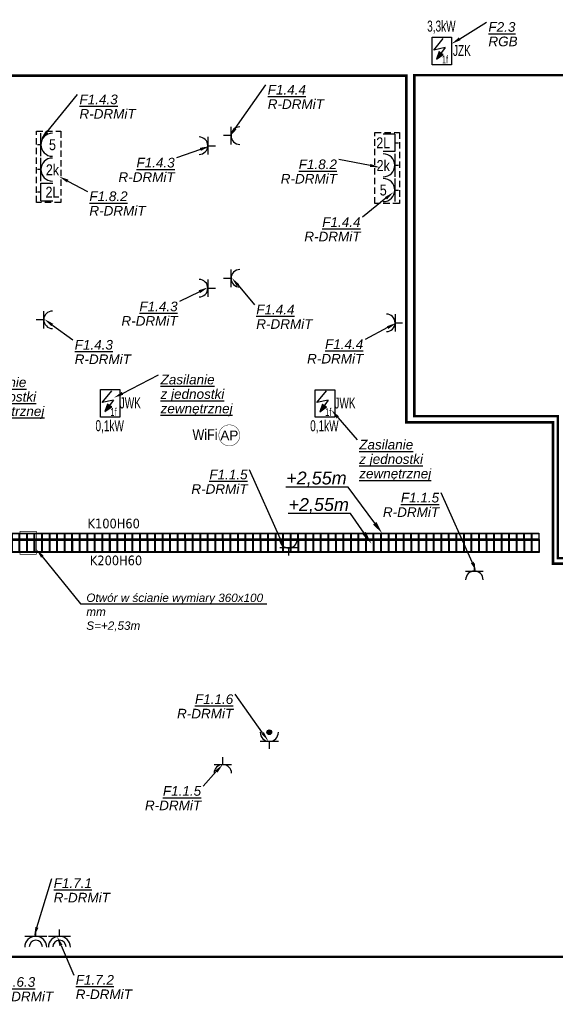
# Model space of a CAD drawing. Header units: millimetres. Extents: x 667417 to 821619, y 904330 to 1017710.
# Tile 8 of 13: x 692580 to 700898, y 905730 to 921028. Entities that reach past the tile are written whole.
import ezdxf
from ezdxf import colors
from ezdxf.entities.mleader import LeaderData, LeaderLine
from ezdxf.enums import TextEntityAlignment as Align
from ezdxf.math import Vec2, Vec3

# ---------------------------------------------------------------- set-up
doc = ezdxf.new("R2010")
doc.units = ezdxf.units.MM
doc.linetypes.add('DASHED', pattern=[0.75, 0.5, -0.25])
doc.linetypes.add('GAS_LINE', pattern=[19.05, 12.7, 0, -6.35])
for name, color, linetype in [('_IE_Adresacja obwodów', 246, 'Continuous'), ('_IE_Gniazda_230V_IP20', 5, 'Continuous'), ('_IE_Gniazda_230V_IP44', 5, 'Continuous'), ('_IE_Gniazda_230V_IP55', 5, 'Continuous'), ('_IE_Otworowanie', 1, 'Continuous'), ('_IE_Punkty zasilania IE', 5, 'Continuous'), ('_IE_Strefy oddziaływania rozdzielnic elektrycznych', 240, 'Continuous'), ('_IE_Trasy kablowe IE', 150, 'Continuous'), ('_IE_Trasy kablowe IE - Power cable tray', 150, 'Continuous'), ('_IE_Trasy kablowe IE opis', 150, 'Continuous'), ('_IE_Trasy kablowe IT', 94, 'Continuous'), ('_IE_Zestaw_PEL', 5, 'Continuous')]:
    doc.layers.add(name, color=color, linetype=linetype)
doc.layers.add('_IE_otworowanie_opisy', color=10, linetype='Continuous', lineweight=25)
doc.layers.add('_IT_LAN_Gniazdo WIFI', color=104, linetype='Continuous', lineweight=35)
doc.styles.add('ARIAL', font='arial-narrow_[pl.allfont.net].ttf', dxfattribs={"width": 0.8})
doc.styles.add('IE_Koordynacja_tylko trasy$0$Standard', font='arial.ttf')
doc.styles.get("Standard").update_dxf_attribs({"font": 'ARIAL.TTF'})

# ---------------------------------------------------------------- blocks, each defined once
blk = doc.blocks.new('*U902')
at = {"layer": '_IE_Gniazda_230V_IP20', "color": 5}
for p, q in [((13.6, -13.6), (-13.6, -13.6)), ((0, -13.6), (0, -25.3))]:
    blk.add_line(p, q, dxfattribs=at)
blk.add_arc((0, 0), 13.6, 180, 0, dxfattribs=at)
blk = doc.blocks.new('*U931')
at = {"layer": '_IE_Gniazda_230V_IP20', "color": 5}
for p, q in [((13.6, 13.6), (13.6, -13.6)), ((13.6, 0), (25.3, 0))]:
    blk.add_line(p, q, dxfattribs=at)
blk.add_arc((0, 0), 13.6, 270, 90, dxfattribs=at)
blk = doc.blocks.new('*U929')
at = {"layer": '_IE_Gniazda_230V_IP20', "color": 5}
for p, q in [((-13.6, 0), (-25.3, 0)), ((-13.6, -13.6), (-13.6, 13.6))]:
    blk.add_line(p, q, dxfattribs=at)
blk.add_arc((0, 0), 13.6, 90, 270, dxfattribs=at)
blk = doc.blocks.new('*U912')
at = {"layer": '_IE_Gniazda_230V_IP20', "color": 5}
for p, q in [((0, 13.6), (0, 25.3)), ((-13.6, 13.6), (13.6, 13.6))]:
    blk.add_line(p, q, dxfattribs=at)
blk.add_arc((0, 0), 13.6, 0, 180, dxfattribs=at)
blk = doc.blocks.new('*U2025')
at = {"layer": '_IE_Gniazda_230V_IP44'}
h = blk.add_hatch(color=256, dxfattribs=at)
edge = h.paths.add_edge_path()
edge.add_arc((0, -0.9), 4.34, 90, 450)
for p, q in [((14.1, -15), (-14.1, -15)), ((0, -15), (0, -26.7))]:
    blk.add_line(p, q, dxfattribs=at)
blk.add_circle((0, -0.9), 3.62, dxfattribs=at)
blk.add_arc((0, -0.9), 14.1, 180, 0, dxfattribs=at)
blk = doc.blocks.new('*U1223')
at = {"layer": '_IE_Gniazda_230V_IP20', "color": 5}
for p, q in [((-13.6, -13.6), (-13.6, 13.6)), ((-13.6, 0), (-25.3, 0))]:
    blk.add_line(p, q, dxfattribs=at)
blk.add_arc((0, 0), 13.6, 90, 270, dxfattribs=at)
blk = doc.blocks.new('*U1225')
at = {"layer": '_IE_Gniazda_230V_IP20', "color": 5}
for p, q in [((13.6, 13.6), (13.6, -13.6)), ((13.6, 0), (25.3, 0))]:
    blk.add_line(p, q, dxfattribs=at)
blk.add_arc((0, 0), 13.6, 270, 90, dxfattribs=at)
blk = doc.blocks.new('*U1496')
at = {"layer": '_IE_Zestaw_PEL', "color": 230, "linetype": 'DASHED', "ltscale": 20}
for p, q in [((55.3, 0), (55.3, 110.6)), ((55.3, 110.6), (93.4, 110.6)), ((93.4, 110.6), (93.4, 0)), ((93.4, 0), (55.3, 0))]:
    blk.add_line(p, q, dxfattribs=at)
at = {"layer": '_IE_Zestaw_PEL'}
for p, q in [((62.4, 71.7), (62.4, 107.5)), ((62.4, 89.6), (56.8, 89.6)), ((62.4, 33.2), (62.4, 69.1)), ((62.4, 51.1), (56.8, 51.1)), ((62.4, 16.1), (56.8, 16.1)), ((62.4, 2.7), (62.4, 29.8)), ((62.4, 29.8), (80.7, 29.8)), ((62.4, 2.7), (80.7, 2.7))]:
    blk.add_line(p, q, dxfattribs=at)
for centre in [(80.3, 89.6), (80.3, 51.1)]:
    blk.add_arc(centre, 17.9, 90, 270, dxfattribs=at)
at = {"layer": '_IE_Zestaw_PEL', "color": 240, "style": 'ARIAL', "flags": 12}
for tag, p in [('G', (80.3, 89.6)), ('K', (80.3, 51.1)), ('L', (80.3, 16.1))]:
    blk.add_attdef(tag, text='', height=17, dxfattribs=at).set_placement(p, align=Align.MIDDLE)
blk = doc.blocks.new('*U1757')
at = {"layer": '_IE_Zestaw_PEL', "color": 230, "linetype": 'DASHED', "ltscale": 20}
for p, q in [((17.2, -110.6), (17.2, 0)), ((17.2, 0), (55.3, 0)), ((55.3, 0), (55.3, -110.6)), ((55.3, -110.6), (17.2, -110.6))]:
    blk.add_line(p, q, dxfattribs=at)
at = {"layer": '_IE_Zestaw_PEL'}
for p, q in [((48.2, -2.7), (29.9, -2.7)), ((48.2, -2.7), (48.2, -29.8)), ((48.2, -29.8), (29.9, -29.8)), ((48.2, -16.1), (53.8, -16.1)), ((48.2, -33.2), (48.2, -69.1)), ((48.2, -51.1), (53.8, -51.1)), ((48.2, -71.7), (48.2, -107.5)), ((48.2, -89.6), (53.8, -89.6))]:
    blk.add_line(p, q, dxfattribs=at)
for centre in [(30.2, -51.1), (30.2, -89.6)]:
    blk.add_arc(centre, 17.9, 270, 90, dxfattribs=at)
at = {"layer": '_IE_Zestaw_PEL', "color": 240, "style": 'ARIAL', "flags": 12}
for tag, p in [('L2', (30.2, -16.1)), ('K2', (30.2, -51.1)), ('G2', (30.2, -89.6))]:
    blk.add_attdef(tag, text='', height=17, dxfattribs=at).set_placement(p, align=Align.MIDDLE)
blk = doc.blocks.new('*U900')
at = {"layer": '_IE_Gniazda_230V_IP55', "color": 170}
for p, q in [((0, 53.1), (0, 63.6)), ((-17.2, 53.1), (17.2, 53.2))]:
    blk.add_line(p, q, dxfattribs=at)
for centre, radius in [((0, 36), 17.2), ((0, 36.5), 10.3)]:
    blk.add_arc(centre, radius, 0.0343, 180.0343, dxfattribs=at)
blk = doc.blocks.new('*U2904')
at = {"layer": '_IT_LAN_Gniazdo WIFI', "color": 94, "linetype": 'ByBlock', "ltscale": 0.2, "const_width": 6.41}
blk.add_lwpolyline([(0, 163, 1), (0, -163, 1)], format="xyb", close=True, dxfattribs=at)
at = {"layer": '_IT_LAN_Gniazdo WIFI', "color": 94, "linetype": 'ByBlock', "ltscale": 0.2, "insert": (0, 0), "char_height": 150, "width": 47.09, "attachment_point": 5}
blk.add_mtext('AP', dxfattribs=at)
at = {"layer": '_IT_LAN_Gniazdo WIFI', "color": 240, "style": 'ARIAL', "flags": 12}
blk.add_attdef('WIFI', (-189, 177), '', height=170, dxfattribs=at)
blk = doc.blocks.new('*U2924')
h = blk.add_hatch()
h.set_pattern_fill('JIS_LC_8A', color=256, scale=15, angle=45)
h.set_pattern_definition([(90, (-6963.82, 50), (-117, 2e-14), []), (90, (-6953.21, 60.61), (-117, 2e-14), [])])
h.paths.add_polyline_path([(-9039, 92), (9039, 92), (9039, -92), (-9039, -92)])
for points in [[(-9039, 100), (9039, 100), (9039, -100), (-9039, -100)], [(-9039, 92), (9039, 92), (9039, -92), (-9039, -92)]]:
    blk.add_lwpolyline(points, close=True)
blk = doc.blocks.new('*U3269')
h = blk.add_hatch()
h.set_pattern_fill('JIS_LC_8A', color=256, scale=15, angle=45)
h.set_pattern_definition([(90, (8590.44, 2e-13), (-117, 2e-14), []), (90, (8601.04, 10.61), (-117, 2e-14), [])])
h.paths.add_polyline_path([(-9139, 42), (9139, 42), (9139, -42), (-9139, -42)])
for points in [[(-9139, 50), (9139, 50), (9139, -50), (-9139, -50)], [(-9139, 42), (9139, 42), (9139, -42), (-9139, -42)]]:
    blk.add_lwpolyline(points, close=True)
blk = doc.blocks.new('*U3255')
at = {"layer": '_IE_Punkty zasilania IE'}
blk.add_hatch(color=94, dxfattribs=at).paths.add_polyline_path([(6.8, 8.7), (17.3, 16.3), (13.7, 18), (11, 20.6)])
at = {"layer": '_IE_Punkty zasilania IE', "color": 0}
for p, q in [((0, 42.9), (30.1, 42.9)), ((0, 0), (0, 42.9)), ((30.1, 42.9), (30.1, 0)), ((30.1, 0), (0, 0))]:
    blk.add_line(p, q, dxfattribs=at)
at = {"layer": '_IE_Punkty zasilania IE', "color": 94}
for p, q in [((2.5, 23), (17.3, 41)), ((20.2, 26.8), (2.5, 23)), ((20.2, 26.8), (6.8, 8.7)), ((11, 20.6), (6.8, 8.7)), ((6.8, 8.7), (17.3, 16.3)), ((13.7, 18), (11, 20.6)), ((17.3, 16.3), (13.7, 18))]:
    blk.add_line(p, q, dxfattribs=at)
at = {"layer": '_IE_Punkty zasilania IE', "color": 0, "insert": (15.3, 14.2), "char_height": 12, "attachment_point": 1, "style": 'ARIAL'}
blk.add_mtext_dynamic_manual_height_columns('1f', width=17.611, gutter_width=100, heights=[0], dxfattribs=at)
at = {"layer": '_IE_Punkty zasilania IE', "color": 0, "style": 'ARIAL', "width": 0.8, "flags": 12}
blk.add_attdef('URZADZENIE', text='', height=17, dxfattribs=at).set_placement((15, 47.9), align=Align.CENTER)

msp = doc.modelspace()

# ---------------------------------------------------------------- linework, layer by layer
at = {"layer": '_IE_Otworowanie', "color": 1, "const_width": 10}
msp.add_lwpolyline([(692587, 912721), (692837, 912721), (692837, 913081), (692587, 913081)], close=True, dxfattribs=at)
at = {"layer": '_IE_Strefy oddziaływania rozdzielnic elektrycznych', "linetype": 'DASHED', "ltscale": 100, "const_width": 40}
for points in [[(674462, 920158), (698583, 920158), (698583, 914771), (700863, 914771), (700863, 912577), (704561, 912577), (704561, 906468), (674462, 906468)], [(698709, 920167), (728773, 920167), (728773, 906470), (704696, 906470), (704696, 912661), (700937, 912661), (700937, 914868), (698709, 914868)]]:
    msp.add_lwpolyline(points, close=True, dxfattribs=at)

# ---------------------------------------------------------------- block references
at = {"layer": '_IE_Gniazda_230V_IP20', "xscale": 10, "yscale": 10, "zscale": 10}
for name, p in [('*U1223', (695998, 919227)), ('*U1225', (695366, 919070)), ('*U1223', (695998, 917009)), ('*U1225', (695366, 916856)), ('*U929', (693090, 916366)), ('*U931', (698274, 916318)), ('*U902', (696755, 912956)), ('*U912', (699642, 912325)), ('*U912', (695734, 909319))]:
    msp.add_blockref(name, p, dxfattribs=at)
at = {"layer": '_IE_Gniazda_230V_IP44', "xscale": 10, "yscale": 10, "zscale": 10}
msp.add_blockref('*U2025', (696456, 909965), dxfattribs=at)
at = {"layer": '_IE_Gniazda_230V_IP55', "linetype": 'GAS_LINE', "xscale": 10, "yscale": 10, "zscale": 10}
for p in [(692830, 906256), (693197, 906256)]:
    msp.add_blockref('*U900', p, dxfattribs=at)
at = {"layer": '_IE_Punkty zasilania IE'}
ref = msp.add_blockref('*U3255', (698985, 920327), dxfattribs=dict(at, xscale=10, yscale=10, zscale=10))
ref.add_attrib('URZADZENIE', 'JZK', dxfattribs={"color": 0, "height": 170, "style": 'ARIAL', "width": 0.8, "flags": 12}).set_placement((699447, 920465), align=Align.CENTER)
ref.add_attrib('MOC', '3,3kW', dxfattribs={"color": 0, "height": 170, "style": 'ARIAL', "width": 0.8, "flags": 12}).set_placement((699129, 920844), align=Align.CENTER)
ref = msp.add_blockref('*U3255', (693836, 914851), dxfattribs=dict(at, xscale=10, yscale=10, zscale=10))
ref.add_attrib('URZADZENIE', 'JWK', dxfattribs={"color": 0, "height": 170, "style": 'ARIAL', "width": 0.8, "flags": 12}).set_placement((694298, 914989), align=Align.CENTER)
ref.add_attrib('MOC', '0,1kW', dxfattribs={"color": 0, "height": 170, "style": 'ARIAL', "width": 0.8, "flags": 12}).set_placement((693978, 914635), align=Align.CENTER)
ref = msp.add_blockref('*U3255', (697171, 914850), dxfattribs=dict(at, xscale=10, yscale=10, zscale=10))
ref.add_attrib('URZADZENIE', 'JWK', dxfattribs={"color": 0, "height": 170, "style": 'ARIAL', "width": 0.8, "flags": 12}).set_placement((697632, 914988), align=Align.CENTER)
ref.add_attrib('MOC', '0,1kW', dxfattribs={"color": 0, "height": 170, "style": 'ARIAL', "width": 0.8, "flags": 12}).set_placement((697312, 914634), align=Align.CENTER)
at = {"layer": '_IE_Trasy kablowe IE', "rotation": 180}
msp.add_blockref('*U2924', (691608, 912851), dxfattribs=at)
at = {"layer": '_IE_Trasy kablowe IT'}
msp.add_blockref('*U3269', (691504, 913001), dxfattribs=at)
at = {"layer": '_IE_Zestaw_PEL', "xscale": 10, "yscale": 10, "zscale": 10}
for name, p, values in [('*U1496', (692286, 918189), {'L': '2L', 'G': '5', 'K': '2k'}), ('*U1757', (697924, 919277), {'L2': '2L', 'G2': '5', 'K2': '2k'})]:
    msp.add_blockref(name, p, dxfattribs=at).add_auto_attribs(values)
at = {"layer": '_IT_LAN_Gniazdo WIFI'}
ref = msp.add_blockref('*U2904', (695836, 914570), dxfattribs=at)
ref.add_attrib('WIFI', 'WiFi', (695263, 914496), dxfattribs={"color": 240, "height": 170, "style": 'ARIAL', "flags": 12})

# ---------------------------------------------------------------- texts
at = {"layer": '_IE_Trasy kablowe IE opis', "insert": (693670, 912702), "char_height": 150, "attachment_point": 1}
msp.add_mtext('{\\fTahoma|b0|i0|c238|p34;K200H60}', dxfattribs=at)
at = {"layer": '_IE_Trasy kablowe IT', "insert": (693634, 913275), "char_height": 150, "attachment_point": 1}
msp.add_mtext('{\\fTahoma|b0|i0|c238|p34;K100H60}', dxfattribs=at)

# ---------------------------------------------------------------- leaders
at = {"layer": '_IE_Adresacja obwodów'}
ml = msp.add_multileader_mtext('Standard', dxfattribs=at)
ml.set_content('{\\L\\fArial|b0|i1|c238|p34;F2.3\\P\\lRGB}', color=256)
ml.set_leader_properties()
ml.build(insert=Vec2(0, 0))
ml.multileader.update_dxf_attribs({"has_dogleg": 0, "has_text_frame": 1, "text_left_attachment_type": 0, "text_right_attachment_type": 0, "dogleg_length": 0, "arrow_head_size": 150})
ctx = ml.context
ctx.base_point, ctx.char_height, ctx.arrow_head_size, ctx.landing_gap_size, ctx.plane_origin = Vec3(699829, 920991), 150, 150, 30, Vec3(696905, 914175)
ctx.left_attachment, ctx.right_attachment = 0, 0
notes = []
notes.append((ctx, [(0, (1, 1, 0), (699829, 920991), (1, 0), 0, [(0, [(699286, 920652)], 0, [])])]))
ctx.mtext.insert, ctx.mtext.width, ctx.mtext.line_spacing_factor, ctx.mtext.flow_direction = Vec3(699859, 920991), 800, 0.9, 5
ml = msp.add_multileader_mtext('Standard', dxfattribs=at)
ml.set_content('{\\L\\fArial|b0|i1|c238|p34;F1.4.4\\P\\lR-DRMiT}', color=256)
ml.set_leader_properties()
ml.build(insert=Vec2(0, 0))
ml.multileader.update_dxf_attribs({"has_dogleg": 0, "has_text_frame": 1, "text_left_attachment_type": 0, "text_right_attachment_type": 0, "dogleg_length": 0, "arrow_head_size": 150})
ctx = ml.context
ctx.base_point, ctx.char_height, ctx.arrow_head_size, ctx.landing_gap_size, ctx.plane_origin = Vec3(696402, 920016), 150, 150, 30, Vec3(693437, 912040)
ctx.left_attachment, ctx.right_attachment = 0, 0
notes.append((ctx, [(0, (1, 1, 0), (696402, 920016), (1, 0), 0, [(0, [(695843, 919216)], 0, [])])]))
ctx.mtext.insert, ctx.mtext.width, ctx.mtext.line_spacing_factor, ctx.mtext.flow_direction = Vec3(696432, 920016), 800, 0.9, 5
ml = msp.add_multileader_mtext('Standard', dxfattribs=at)
ml.set_content('{\\L\\fArial|b0|i1|c238|p34;F1.4.3\\P\\lR-DRMiT}', color=256)
ml.set_leader_properties()
ml.build(insert=Vec2(0, 0))
ml.multileader.update_dxf_attribs({"has_dogleg": 0, "has_text_frame": 1, "text_left_attachment_type": 0, "text_right_attachment_type": 0, "dogleg_length": 0, "arrow_head_size": 150})
ctx = ml.context
ctx.base_point, ctx.char_height, ctx.arrow_head_size, ctx.landing_gap_size, ctx.plane_origin = Vec3(693478, 919865), 150, 150, 30, Vec3(690609, 911925)
ctx.left_attachment, ctx.right_attachment = 0, 0
notes.append((ctx, [(0, (1, 1, 0), (693478, 919865), (1, 0), 0, [(0, [(692907, 919167)], 0, [])])]))
ctx.mtext.insert, ctx.mtext.width, ctx.mtext.line_spacing_factor, ctx.mtext.flow_direction = Vec3(693508, 919865), 800, 0.9, 5
ml = msp.add_multileader_mtext('Standard', dxfattribs=at)
ml.set_content('{\\L\\fArial|b0|i1|c238|p34;F1.4.3\\P\\lR-DRMiT}', color=256)
ml.set_leader_properties()
ml.build(insert=Vec2(0, 0))
ml.multileader.update_dxf_attribs({"has_dogleg": 0, "has_text_frame": 1, "text_left_attachment_type": 0, "text_right_attachment_type": 0, "dogleg_length": 0, "arrow_head_size": 150})
ctx = ml.context
ctx.base_point, ctx.char_height, ctx.arrow_head_size, ctx.landing_gap_size, ctx.plane_origin = Vec3(694075, 918882), 150, 150, 30, Vec3(691357, 910845)
ctx.left_attachment, ctx.right_attachment, ctx.text_align_type = 0, 0, 2
notes.append((ctx, [(0, (1, 1, 0), (695017, 918882), (-1, 0), 0, [(0, [(695527, 919063)], 0, [])])]))
ctx.mtext.insert, ctx.mtext.width, ctx.mtext.alignment, ctx.mtext.line_spacing_factor, ctx.mtext.flow_direction = Vec3(694987, 918882), 800, 3, 0.9, 5
ml = msp.add_multileader_mtext('Standard', dxfattribs=at)
ml.set_content('{\\L\\fArial|b0|i1|c238|p34;F1.8.2\\P\\lR-DRMiT}', color=256)
ml.set_leader_properties()
ml.build(insert=Vec2(0, 0))
ml.multileader.update_dxf_attribs({"has_dogleg": 0, "has_text_frame": 1, "text_left_attachment_type": 0, "text_right_attachment_type": 0, "dogleg_length": 0, "arrow_head_size": 150})
ctx = ml.context
ctx.base_point, ctx.char_height, ctx.arrow_head_size, ctx.landing_gap_size, ctx.plane_origin = Vec3(696594, 918856), 150, 150, 30, Vec3(693513, 911872)
ctx.left_attachment, ctx.right_attachment, ctx.text_align_type = 0, 0, 2
notes.append((ctx, [(0, (1, 1, 0), (697537, 918856), (-1, 0), 0, [(0, [(698170, 918735)], 0, [])])]))
ctx.mtext.insert, ctx.mtext.width, ctx.mtext.alignment, ctx.mtext.line_spacing_factor, ctx.mtext.flow_direction = Vec3(697507, 918856), 800, 3, 0.9, 5
ml = msp.add_multileader_mtext('Standard', dxfattribs=at)
ml.set_content('{\\L\\fArial|b0|i1|c238|p34;F1.8.2\\P\\lR-DRMiT}', color=256)
ml.set_leader_properties()
ml.build(insert=Vec2(0, 0))
ml.multileader.update_dxf_attribs({"has_dogleg": 0, "has_text_frame": 1, "text_left_attachment_type": 0, "text_right_attachment_type": 0, "dogleg_length": 0, "arrow_head_size": 150})
ctx = ml.context
ctx.base_point, ctx.char_height, ctx.arrow_head_size, ctx.landing_gap_size, ctx.plane_origin = Vec3(693632, 918360), 150, 150, 30, Vec3(690551, 911375)
ctx.left_attachment, ctx.right_attachment = 0, 0
notes.append((ctx, [(0, (1, 1, 0), (693632, 918360), (1, 0), 0, [(0, [(693194, 918591)], 0, [])])]))
ctx.mtext.insert, ctx.mtext.width, ctx.mtext.line_spacing_factor, ctx.mtext.flow_direction = Vec3(693662, 918360), 800, 0.9, 5
ml = msp.add_multileader_mtext('Standard', dxfattribs=at)
ml.set_content('{\\L\\fArial|b0|i1|c238|p34;F1.4.4\\P\\lR-DRMiT}', color=256)
ml.set_leader_properties()
ml.build(insert=Vec2(0, 0))
ml.multileader.update_dxf_attribs({"has_dogleg": 0, "has_text_frame": 1, "text_left_attachment_type": 0, "text_right_attachment_type": 0, "dogleg_length": 0, "arrow_head_size": 150})
ctx = ml.context
ctx.base_point, ctx.char_height, ctx.arrow_head_size, ctx.landing_gap_size, ctx.plane_origin = Vec3(696960, 917959), 150, 150, 30, Vec3(693911, 910014)
ctx.left_attachment, ctx.right_attachment, ctx.text_align_type = 0, 0, 2
notes.append((ctx, [(0, (1, 1, 0), (697903, 917959), (-1, 0), 0, [(0, [(698384, 918347)], 0, [])])]))
ctx.mtext.insert, ctx.mtext.width, ctx.mtext.alignment, ctx.mtext.line_spacing_factor, ctx.mtext.flow_direction = Vec3(697873, 917959), 800, 3, 0.9, 5
ml = msp.add_multileader_mtext('Standard', dxfattribs=at)
ml.set_content('{\\L\\fArial|b0|i1|c238|p34;F1.4.4\\P\\lR-DRMiT}', color=256)
ml.set_leader_properties()
ml.build(insert=Vec2(0, 0))
ml.multileader.update_dxf_attribs({"has_dogleg": 0, "has_text_frame": 1, "text_left_attachment_type": 0, "text_right_attachment_type": 0, "dogleg_length": 0, "arrow_head_size": 150})
ctx = ml.context
ctx.base_point, ctx.char_height, ctx.arrow_head_size, ctx.landing_gap_size, ctx.plane_origin = Vec3(696224, 916600), 150, 150, 30, Vec3(693246, 909862)
ctx.left_attachment, ctx.right_attachment = 0, 0
notes.append((ctx, [(0, (1, 1, 0), (696224, 916600), (1, 0), 0, [(0, [(695874, 917016)], 0, [])])]))
ctx.mtext.insert, ctx.mtext.width, ctx.mtext.line_spacing_factor, ctx.mtext.flow_direction = Vec3(696254, 916600), 800, 0.9, 5
ml = msp.add_multileader_mtext('Standard', dxfattribs=at)
ml.set_content('{\\L\\fArial|b0|i1|c238|p34;F1.4.3\\P\\lR-DRMiT}', color=256)
ml.set_leader_properties()
ml.build(insert=Vec2(0, 0))
ml.multileader.update_dxf_attribs({"has_dogleg": 0, "has_text_frame": 1, "text_left_attachment_type": 0, "text_right_attachment_type": 0, "dogleg_length": 0, "arrow_head_size": 150})
ctx = ml.context
ctx.base_point, ctx.char_height, ctx.arrow_head_size, ctx.landing_gap_size, ctx.plane_origin = Vec3(694120, 916648), 150, 150, 30, Vec3(691325, 908509)
ctx.left_attachment, ctx.right_attachment, ctx.text_align_type = 0, 0, 2
notes.append((ctx, [(0, (1, 1, 0), (695063, 916648), (-1, 0), 0, [(0, [(695504, 916869)], 0, [])])]))
ctx.mtext.insert, ctx.mtext.width, ctx.mtext.alignment, ctx.mtext.line_spacing_factor, ctx.mtext.flow_direction = Vec3(695033, 916648), 800, 3, 0.9, 5
ml = msp.add_multileader_mtext('Standard', dxfattribs=at)
ml.set_content('{\\L\\fArial|b0|i1|c238|p34;F1.4.3\\P\\lR-DRMiT}', color=256)
ml.set_leader_properties()
ml.build(insert=Vec2(0, 0))
ml.multileader.update_dxf_attribs({"has_dogleg": 0, "has_text_frame": 1, "text_left_attachment_type": 0, "text_right_attachment_type": 0, "dogleg_length": 0, "arrow_head_size": 150})
ctx = ml.context
ctx.base_point, ctx.char_height, ctx.arrow_head_size, ctx.landing_gap_size, ctx.plane_origin = Vec3(693404, 916052), 150, 150, 30, Vec3(690574, 907882)
ctx.left_attachment, ctx.right_attachment = 0, 0
notes.append((ctx, [(0, (1, 1, 0), (693404, 916052), (1, 0), 0, [(0, [(692966, 916373)], 0, [])])]))
ctx.mtext.insert, ctx.mtext.width, ctx.mtext.line_spacing_factor, ctx.mtext.flow_direction = Vec3(693434, 916052), 800, 0.9, 5
ml = msp.add_multileader_mtext('Standard', dxfattribs=at)
ml.set_content('{\\L\\fArial|b0|i1|c238|p34;F1.4.4\\P\\lR-DRMiT}', color=256)
ml.set_leader_properties()
ml.build(insert=Vec2(0, 0))
ml.multileader.update_dxf_attribs({"has_dogleg": 0, "has_text_frame": 1, "text_left_attachment_type": 0, "text_right_attachment_type": 0, "dogleg_length": 0, "arrow_head_size": 150})
ctx = ml.context
ctx.base_point, ctx.char_height, ctx.arrow_head_size, ctx.landing_gap_size, ctx.plane_origin = Vec3(697004, 916061), 150, 150, 30, Vec3(694038, 908085)
ctx.left_attachment, ctx.right_attachment, ctx.text_align_type = 0, 0, 2
notes.append((ctx, [(0, (1, 1, 0), (697946, 916061), (-1, 0), 0, [(0, [(698427, 916315)], 0, [])])]))
ctx.mtext.insert, ctx.mtext.width, ctx.mtext.alignment, ctx.mtext.line_spacing_factor, ctx.mtext.flow_direction = Vec3(697916, 916061), 800, 3, 0.9, 5
ml = msp.add_multileader_mtext('Standard', dxfattribs=at)
ml.set_content('{\\L\\fArial|b0|i1|c238|p34;Zasilanie\\Pz jednostki\\Pzewnętrznej}', color=256)
ml.set_leader_properties()
ml.build(insert=Vec2(0, 0))
ml.multileader.update_dxf_attribs({"has_dogleg": 0, "has_text_frame": 1, "text_left_attachment_type": 0, "text_right_attachment_type": 0, "dogleg_length": 0, "arrow_head_size": 150})
ctx = ml.context
ctx.base_point, ctx.char_height, ctx.arrow_head_size, ctx.landing_gap_size, ctx.plane_origin = Vec3(691815, 915470), 150, 150, 30, Vec3(688687, 906857)
ctx.left_attachment, ctx.right_attachment = 0, 0
notes.append((ctx, [(0, (1, 1, 0), (691815, 915470), (1, 0), 0, [(0, [(691119, 915111)], 0, [])])]))
ctx.mtext.insert, ctx.mtext.width, ctx.mtext.line_spacing_factor, ctx.mtext.flow_direction = Vec3(691845, 915470), 1240.8, 0.9, 5
ml = msp.add_multileader_mtext('Standard', dxfattribs=at)
ml.set_content('{\\L\\fArial|b0|i1|c238|p34;Zasilanie\\Pz jednostki\\Pzewnętrznej}', color=256)
ml.set_leader_properties()
ml.build(insert=Vec2(0, 0))
ml.multileader.update_dxf_attribs({"has_dogleg": 0, "has_text_frame": 1, "text_left_attachment_type": 0, "text_right_attachment_type": 0, "dogleg_length": 0, "arrow_head_size": 150})
ctx = ml.context
ctx.base_point, ctx.char_height, ctx.arrow_head_size, ctx.landing_gap_size, ctx.plane_origin = Vec3(694738, 915512), 150, 150, 30, Vec3(691610, 906900)
ctx.left_attachment, ctx.right_attachment = 0, 0
notes.append((ctx, [(0, (1, 1, 0), (694738, 915512), (1, 0), 0, [(0, [(694043, 915154)], 0, [])])]))
ctx.mtext.insert, ctx.mtext.width, ctx.mtext.line_spacing_factor, ctx.mtext.flow_direction = Vec3(694768, 915512), 1362.59, 0.9, 5
ml = msp.add_multileader_mtext('Standard', dxfattribs=at)
ml.set_content('{\\L\\fArial|b0|i1|c238|p34;Zasilanie\\Pz jednostki\\Pzewnętrznej}', color=256)
ml.set_leader_properties()
ml.build(insert=Vec2(0, 0))
ml.multileader.update_dxf_attribs({"has_dogleg": 0, "has_text_frame": 1, "text_left_attachment_type": 0, "text_right_attachment_type": 0, "dogleg_length": 0, "arrow_head_size": 150})
ctx = ml.context
ctx.base_point, ctx.char_height, ctx.arrow_head_size, ctx.landing_gap_size, ctx.plane_origin = Vec3(697823, 914501), 150, 150, 30, Vec3(694696, 905888)
ctx.left_attachment, ctx.right_attachment = 0, 0
notes.append((ctx, [(0, (1, 1, 0), (697823, 914501), (1, 0), 0, [(0, [(697422, 914963)], 0, [])])]))
ctx.mtext.insert, ctx.mtext.width, ctx.mtext.line_spacing_factor, ctx.mtext.flow_direction = Vec3(697853, 914501), 1287.2, 0.9, 5
ml = msp.add_multileader_mtext('Standard', dxfattribs=at)
ml.set_content('{\\L\\fArial|b0|i1|c238|p34;F1.1.5\\P\\lR-DRMiT}', color=256)
ml.set_leader_properties()
ml.build(insert=Vec2(0, 0))
ml.multileader.update_dxf_attribs({"has_dogleg": 0, "has_text_frame": 1, "text_left_attachment_type": 0, "text_right_attachment_type": 0, "dogleg_length": 0, "arrow_head_size": 150})
ctx = ml.context
ctx.base_point, ctx.char_height, ctx.arrow_head_size, ctx.landing_gap_size, ctx.plane_origin = Vec3(695206, 914036), 150, 150, 30, Vec3(692193, 905224)
ctx.left_attachment, ctx.right_attachment, ctx.text_align_type = 0, 0, 2
notes.append((ctx, [(0, (1, 1, 0), (696149, 914036), (-1, 0), 0, [(0, [(696694, 912821)], 0, [])])]))
ctx.mtext.insert, ctx.mtext.width, ctx.mtext.alignment, ctx.mtext.line_spacing_factor, ctx.mtext.flow_direction = Vec3(696119, 914036), 800, 3, 0.9, 5
ml = msp.add_multileader_mtext('Standard', dxfattribs=at)
ml.set_content('{\\L\\fArial|b0|i1|c238|p34;F1.1.5\\P\\lR-DRMiT}', color=256)
ml.set_leader_properties()
ml.build(insert=Vec2(0, 0))
ml.multileader.update_dxf_attribs({"has_dogleg": 0, "has_text_frame": 1, "text_left_attachment_type": 0, "text_right_attachment_type": 0, "dogleg_length": 0, "arrow_head_size": 150})
ctx = ml.context
ctx.base_point, ctx.char_height, ctx.arrow_head_size, ctx.landing_gap_size, ctx.plane_origin = Vec3(698182, 913677), 150, 150, 30, Vec3(695168, 904865)
ctx.left_attachment, ctx.right_attachment, ctx.text_align_type = 0, 0, 2
notes.append((ctx, [(0, (1, 1, 0), (699124, 913677), (-1, 0), 0, [(0, [(699669, 912461)], 0, [])])]))
ctx.mtext.insert, ctx.mtext.width, ctx.mtext.alignment, ctx.mtext.line_spacing_factor, ctx.mtext.flow_direction = Vec3(699094, 913677), 800, 3, 0.9, 5
ml = msp.add_multileader_mtext('Standard', dxfattribs=at)
ml.set_content('{\\L\\fArial|b0|i1|c238|p34;F1.1.6\\P\\lR-DRMiT}', color=256)
ml.set_leader_properties()
ml.build(insert=Vec2(0, 0))
ml.multileader.update_dxf_attribs({"has_dogleg": 0, "has_text_frame": 1, "text_left_attachment_type": 0, "text_right_attachment_type": 0, "dogleg_length": 0, "arrow_head_size": 150})
ctx = ml.context
ctx.base_point, ctx.char_height, ctx.arrow_head_size, ctx.landing_gap_size, ctx.plane_origin = Vec3(694983, 910546), 150, 150, 30, Vec3(691970, 901734)
ctx.left_attachment, ctx.right_attachment, ctx.text_align_type = 0, 0, 2
notes.append((ctx, [(0, (1, 1, 0), (695926, 910546), (-1, 0), 0, [(0, [(696439, 909823)], 0, [])])]))
ctx.mtext.insert, ctx.mtext.width, ctx.mtext.alignment, ctx.mtext.line_spacing_factor, ctx.mtext.flow_direction = Vec3(695896, 910546), 800, 3, 0.9, 5
ml = msp.add_multileader_mtext('Standard', dxfattribs=at)
ml.set_content('{\\L\\fArial|b0|i1|c238|p34;F1.1.5\\P\\lR-DRMiT}', color=256)
ml.set_leader_properties()
ml.build(insert=Vec2(0, 0))
ml.multileader.update_dxf_attribs({"has_dogleg": 0, "has_text_frame": 1, "text_left_attachment_type": 0, "text_right_attachment_type": 0, "dogleg_length": 0, "arrow_head_size": 150})
ctx = ml.context
ctx.base_point, ctx.char_height, ctx.arrow_head_size, ctx.landing_gap_size, ctx.plane_origin = Vec3(694485, 909120), 150, 150, 30, Vec3(691233, 901859)
ctx.left_attachment, ctx.right_attachment, ctx.text_align_type = 0, 0, 2
notes.append((ctx, [(0, (1, 1, 0), (695428, 909120), (-1, 0), 0, [(0, [(695734, 909456)], 0, [])])]))
ctx.mtext.insert, ctx.mtext.width, ctx.mtext.alignment, ctx.mtext.line_spacing_factor, ctx.mtext.flow_direction = Vec3(695398, 909120), 800, 3, 0.9, 5
ml = msp.add_multileader_mtext('Standard', dxfattribs=at)
ml.set_content('{\\L\\fArial|b0|i1|c238|p34;F1.7.1\\P\\lR-DRMiT}', color=256)
ml.set_leader_properties()
ml.build(insert=Vec2(0, 0))
ml.multileader.update_dxf_attribs({"has_dogleg": 0, "has_text_frame": 1, "text_left_attachment_type": 0, "text_right_attachment_type": 0, "dogleg_length": 0, "arrow_head_size": 150})
ctx = ml.context
ctx.base_point, ctx.char_height, ctx.arrow_head_size, ctx.landing_gap_size, ctx.plane_origin = Vec3(693078, 907687), 150, 150, 30, Vec3(689877, 900505)
ctx.left_attachment, ctx.right_attachment = 0, 0
notes.append((ctx, [(0, (1, 1, 0), (693078, 907687), (1, 0), 0, [(0, [(692804, 906781)], 0, [])])]))
ctx.mtext.insert, ctx.mtext.width, ctx.mtext.line_spacing_factor, ctx.mtext.flow_direction = Vec3(693108, 907687), 800, 0.9, 5
ml = msp.add_multileader_mtext('Standard', dxfattribs=at)
ml.set_content('{\\L\\fArial|b0|i1|c238|p34;F1.6.3\\P\\lR-DRMiT}', color=256)
ml.set_leader_properties()
ml.build(insert=Vec2(0, 0))
ml.multileader.update_dxf_attribs({"has_dogleg": 0, "has_text_frame": 1, "text_left_attachment_type": 0, "text_right_attachment_type": 0, "dogleg_length": 0, "arrow_head_size": 150})
ctx = ml.context
ctx.base_point, ctx.char_height, ctx.arrow_head_size, ctx.landing_gap_size, ctx.plane_origin = Vec3(692197, 906152), 150, 150, 30, Vec3(689151, 898995)
ctx.left_attachment, ctx.right_attachment = 0, 0
notes.append((ctx, [(0, (1, 1, 0), (692197, 906152), (1, 0), 0, [(0, [(691988, 906764)], 0, [])])]))
ctx.mtext.insert, ctx.mtext.width, ctx.mtext.line_spacing_factor, ctx.mtext.flow_direction = Vec3(692227, 906152), 800, 0.9, 5
ml = msp.add_multileader_mtext('Standard', dxfattribs=at)
ml.set_content('{\\L\\fArial|b0|i1|c238|p34;F1.7.2\\P\\lR-DRMiT}', color=256)
ml.set_leader_properties()
ml.build(insert=Vec2(0, 0))
ml.multileader.update_dxf_attribs({"has_dogleg": 0, "has_text_frame": 1, "text_left_attachment_type": 0, "text_right_attachment_type": 0, "dogleg_length": 0, "arrow_head_size": 150})
ctx = ml.context
ctx.base_point, ctx.char_height, ctx.arrow_head_size, ctx.landing_gap_size, ctx.plane_origin = Vec3(693420, 906185), 150, 150, 30, Vec3(690360, 899049)
ctx.left_attachment, ctx.right_attachment = 0, 0
notes.append((ctx, [(0, (1, 1, 0), (693420, 906185), (1, 0), 0, [(0, [(693162, 906782)], 0, [])])]))
ctx.mtext.insert, ctx.mtext.width, ctx.mtext.line_spacing_factor, ctx.mtext.flow_direction = Vec3(693450, 906185), 800, 0.9, 5
at = {"layer": '_IE_otworowanie_opisy', "linetype": 'ByBlock'}
ml = msp.add_multileader_mtext('Standard', dxfattribs=at)
ml.set_content('{\\fArial|b0|i1|c238|p34;Otwór w ścianie wymiary 360x100 mm\\PS=+2,53m}', color=1)
ml.set_leader_properties()
ml.build(insert=Vec2(0, 0))
ml.multileader.update_dxf_attribs({"has_text_frame": 1, "text_left_attachment_type": 6, "text_right_attachment_type": 6, "dogleg_length": 0.36, "arrow_head_size": 150})
ctx = ml.context
ctx.base_point, ctx.char_height, ctx.arrow_head_size, ctx.landing_gap_size, ctx.plane_origin, ctx.plane_x_axis, ctx.plane_y_axis = Vec3(693595, 911954), 130, 150, 20, Vec3(721688, 897275), Vec3(1, -0.000598), Vec3(0.000598, 1)
ctx.left_attachment, ctx.right_attachment = 6, 6
notes.append((ctx, [(0, (1, 1, 0), (693522, 911954), (1, -0.000598), 72.4, [(2, [(692837, 912802), (693522, 911954)], 0, [])])]))
ctx.mtext.insert, ctx.mtext.text_direction, ctx.mtext.rotation, ctx.mtext.width, ctx.mtext.flow_direction = Vec3(693615, 912112), Vec3(1, -0.000598), 6.282588, 2778.3, 5
at = {"layer": '_IE_Trasy kablowe IE - Power cable tray'}
ml = msp.add_multileader_mtext('Standard', dxfattribs=at)
ml.set_content('{\\fArial|b0|i1|c238|p34;+2,55m}', color=256, style='IE_Koordynacja_tylko trasy$0$Standard')
ml.set_leader_properties()
ml.build(insert=Vec2(0, 0))
ml.multileader.update_dxf_attribs({"text_left_attachment_type": 6, "text_right_attachment_type": 6, "dogleg_length": 3.6, "arrow_head_size": 200})
ctx = ml.context
ctx.base_point, ctx.char_height, ctx.arrow_head_size, ctx.landing_gap_size, ctx.plane_origin = Vec3(696765, 913354), 200, 200, 20, Vec3(699409, 919419)
ctx.left_attachment, ctx.right_attachment, ctx.text_align_type = 6, 6, 2
notes.append((ctx, [(1, (1, 1, 0), (697717, 913354), (-1, 0), 3.6, [(0, [(698042, 912888)], 0, [])])]))
ctx.mtext.insert, ctx.mtext.alignment, ctx.mtext.flow_direction = Vec3(697693, 913595), 3, 5
at = {"layer": '_IE_Trasy kablowe IT'}
ml = msp.add_multileader_mtext('Standard', dxfattribs=at)
ml.set_content('{\\fArial|b0|i1|c238|p34;+2,55m}', color=256, style='IE_Koordynacja_tylko trasy$0$Standard')
ml.set_leader_properties()
ml.build(insert=Vec2(0, 0))
ml.multileader.update_dxf_attribs({"text_left_attachment_type": 6, "text_right_attachment_type": 6, "dogleg_length": 3.6, "arrow_head_size": 200})
ctx = ml.context
ctx.base_point, ctx.char_height, ctx.arrow_head_size, ctx.landing_gap_size, ctx.plane_origin = Vec3(696729, 913766), 200, 200, 20, Vec3(699373, 919831)
ctx.left_attachment, ctx.right_attachment, ctx.text_align_type = 6, 6, 2
notes.append((ctx, [(1, (1, 1, 0), (697681, 913766), (-1, 0), 3.6, [(0, [(698213, 913043)], 0, [])])]))
ctx.mtext.insert, ctx.mtext.alignment, ctx.mtext.flow_direction = Vec3(697658, 914007), 3, 5
for ctx, leaders in notes:
    for number, flags, end, landing, length, lines in leaders:
        leader = LeaderData()
        leader.index, (leader.has_last_leader_line, leader.has_dogleg_vector, leader.attachment_direction) = number, flags
        leader.last_leader_point, leader.dogleg_vector, leader.dogleg_length = Vec3(end), Vec3(landing), length
        for number, points, colour, breaks in lines:
            line = LeaderLine()
            line.index, line.vertices, line.color, line.breaks = number, Vec3.list(points), colors.encode_raw_color(colour), breaks
            leader.lines.append(line)
        ctx.leaders.append(leader)

doc.saveas('drawing.dxf')
